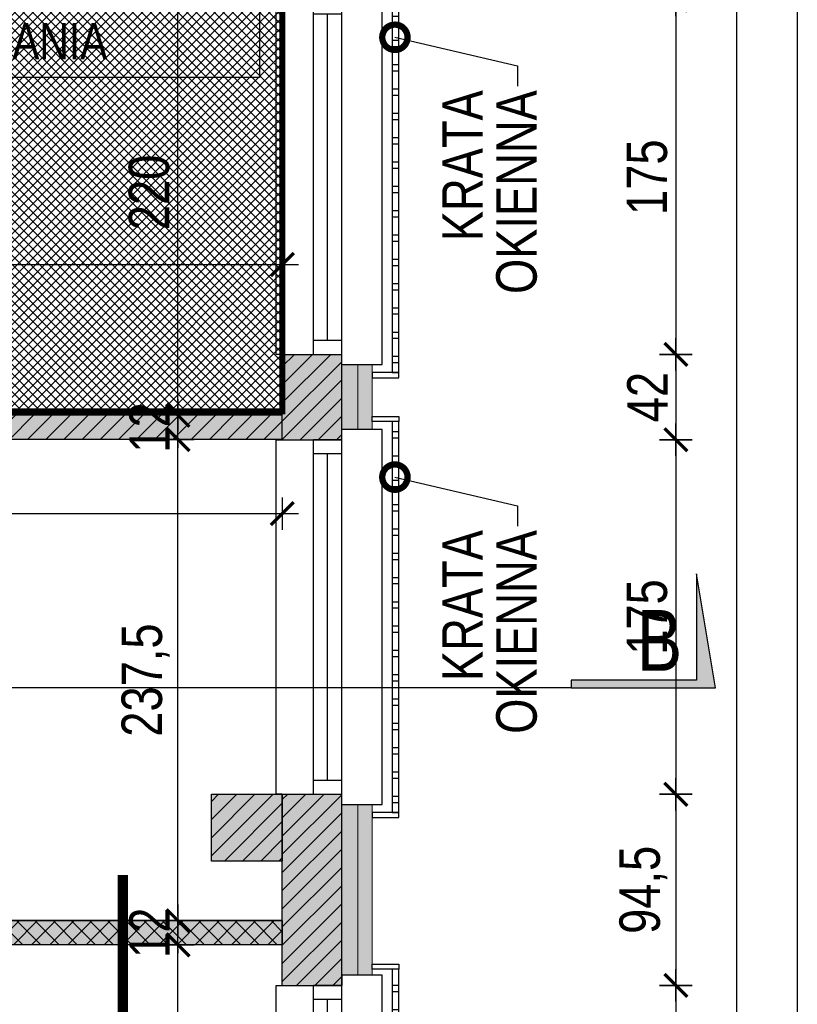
# Model space of a CAD drawing. Header units: millimetres. Extents: x 59331 to 112314, y -16110 to 34390.
# Tile 167 of 198: x 72184 to 72568, y 20102 to 20588. Entities that reach past the tile are written whole.
import ezdxf
from ezdxf import colors
from ezdxf.entities.mleader import LeaderData, LeaderLine
from ezdxf.math import Vec2, Vec3

# ---------------------------------------------------------------- set-up
doc = ezdxf.new("R2010")
doc.units = ezdxf.units.MM
doc.linetypes.add('( Dashed )', pattern=[0.75, 0.5, -0.25])
doc.layers.get('DEFPOINTS').update_dxf_attribs({"lineweight": 9})
for name, color, linetype in [('_HSA_HATCH_WYPEŁNIENIA_PRZEGRÓD', 205, 'Continuous'), ('_HSA_OPIS', 43, 'Continuous'), ('_HSA_STOLARKA_ZEWNĘTRZNA', 132, 'Continuous'), ('_HSA_WIDOKOWE', 1, 'Continuous'), ('_HSA_WIDOKOWE_CIENKIE', 8, 'Continuous'), ('_HSA_WYM_100', 141, 'Continuous'), ('_HSA_ZAKRES_OPRACOWANIA', 213, 'Continuous'), ('_HSA_ŚCIANY_DZIAŁOWE', 6, 'Continuous'), ('_HSA_ŚCIANY_KONSTRUKCYJNE', 3, 'Continuous'), ('_HSA_ŚCIANY_MUROWANE', 4, 'Continuous')]:
    doc.layers.add(name, color=color, linetype=linetype)
doc.layers.add('_HSA_IZOLACJA_TERMICZNA', color=2, linetype='Continuous', lineweight=5)
doc.layers.add('A- stolarka', color=221, linetype='Continuous', lineweight=20)
doc.layers.add('_HSA_UWAGI', color=50, linetype='Continuous', plot=False)
doc.layers.add('_HSA_WYBURZENIA', color=7, linetype='Continuous', true_color=0xdd0303)
doc.layers.add('_HSA_ZAKRES_OPRACOWANIA_HATCH', color=31, linetype='Continuous', transparency=0.5)
doc.styles.add('ARIAL_100', font='Arial.ttf', dxfattribs={"width": 0.8, "height": 20})
doc.linetypes.add('BATTING', pattern='A,0.00254,-2.54,[134,ltypeshp.shx,S=2.54,R=0,X=-2.54,Y=0],-5.08,[134,ltypeshp.shx,S=2.54,R=180,X=2.54,Y=0],-2.54', length=10.16254)
doc.dimstyles.new('WYM_WEWN_100', dxfattribs={"dimtxt": 20, "dimasz": 2, "dimexe": 10, "dimexo": 0, "dimgap": 4, "dimtad": 1, "dimdec": 1, "dimrnd": 0.1, "dimtxsty": 'ARIAL_100', "dimblk": 'Wym-03', "dimcen": 0, "dimdle": 10, "dimse1": 1, "dimse2": 1, "dimclrt": 256, "dimazin": 2, "dimtfac": 1, "dimtdec": 1, "dimtix": 1, "dimtmove": 2, "dimatfit": 0, "dimfxl": 1, "dimtolj": 1, "dimtzin": 0, "dimarcsym": 0})

# ---------------------------------------------------------------- blocks, each defined once
blk = doc.blocks.new('A$Cd0d3e085')
for points in [[(0, 0), (13.11, 0), (13.11, -2.48), (0, -2.48)], [(13.11, -2.48), (9.9, -2.48), (9.9, -193.46), (13.11, -193.46)], [(9.9, -13.46), (13.11, -13.46), (13.11, -10.54), (9.9, -10.54)], [(9.9, -25.46), (13.11, -25.46), (13.11, -22.54), (9.9, -22.54)], [(9.9, -37.46), (13.11, -37.46), (13.11, -34.54), (9.9, -34.54)], [(9.9, -49.46), (13.11, -49.46), (13.11, -46.54), (9.9, -46.54)], [(9.9, -61.46), (13.11, -61.46), (13.11, -58.54), (9.9, -58.54)], [(9.9, -73.46), (13.11, -73.46), (13.11, -70.54), (9.9, -70.54)], [(9.9, -85.46), (13.11, -85.46), (13.11, -82.54), (9.9, -82.54)], [(9.9, -97.46), (13.11, -97.46), (13.11, -94.54), (9.9, -94.54)], [(9.9, -109.46), (13.11, -109.46), (13.11, -106.54), (9.9, -106.54)], [(9.9, -121.46), (13.11, -121.46), (13.11, -118.54), (9.9, -118.54)], [(9.9, -133.46), (13.11, -133.46), (13.11, -130.54), (9.9, -130.54)], [(9.9, -145.46), (13.11, -145.46), (13.11, -142.54), (9.9, -142.54)], [(9.9, -157.46), (13.11, -157.46), (13.11, -154.54), (9.9, -154.54)], [(9.9, -169.46), (13.11, -169.46), (13.11, -166.54), (9.9, -166.54)], [(9.9, -181.46), (13.11, -181.46), (13.11, -178.54), (9.9, -178.54)], [(0, -195.94), (13.11, -195.94), (13.11, -193.46), (0, -193.46)], [(9.9, -193.46), (13.11, -193.46), (13.11, -190.54), (9.9, -190.54)]]:
    blk.add_lwpolyline(points, close=True)
blk = doc.blocks.new('A$Cbb3937aa')
for points in [[(0, 197.94), (13.11, 197.94), (13.11, 195.46), (0, 195.46)], [(13.11, 195.46), (9.9, 195.46), (9.9, 2.48), (13.11, 2.48)], [(9.9, 187.44), (13.11, 187.44), (13.11, 190.37), (9.9, 190.37)], [(9.9, 175.44), (13.11, 175.44), (13.11, 178.37), (9.9, 178.37)], [(9.9, 163.44), (13.11, 163.44), (13.11, 166.37), (9.9, 166.37)], [(9.9, 151.44), (13.11, 151.44), (13.11, 154.37), (9.9, 154.37)], [(9.9, 139.44), (13.11, 139.44), (13.11, 142.37), (9.9, 142.37)], [(9.9, 127.44), (13.11, 127.44), (13.11, 130.37), (9.9, 130.37)], [(9.9, 115.44), (13.11, 115.44), (13.11, 118.37), (9.9, 118.37)], [(9.9, 103.44), (13.11, 103.44), (13.11, 106.37), (9.9, 106.37)], [(9.9, 91.44), (13.11, 91.44), (13.11, 94.37), (9.9, 94.37)], [(9.9, 79.44), (13.11, 79.44), (13.11, 82.37), (9.9, 82.37)], [(9.9, 67.44), (13.11, 67.44), (13.11, 70.37), (9.9, 70.37)], [(9.9, 55.44), (13.11, 55.44), (13.11, 58.37), (9.9, 58.37)], [(9.9, 43.44), (13.11, 43.44), (13.11, 46.37), (9.9, 46.37)], [(9.9, 31.44), (13.11, 31.44), (13.11, 34.37), (9.9, 34.37)], [(9.9, 19.44), (13.11, 19.44), (13.11, 22.37), (9.9, 22.37)], [(9.9, 7.44), (13.11, 7.44), (13.11, 10.37), (9.9, 10.37)], [(0, 0), (13.11, 0), (13.11, 2.48), (0, 2.48)]]:
    blk.add_lwpolyline(points, close=True)
blk = doc.blocks.new('A$C5C2E07A2')
blk.add_hatch(color=256).paths.add_polyline_path([(0, 10), (0, 0), (190, 0), (165, 150), (165, 10)])
blk.add_lwpolyline([(0, 10), (0, 0), (190, 0), (165, 150), (165, 10), (0, 10)])
blk = doc.blocks.new('*U88')
at = {"linetype": 'ByBlock', "ltscale": 10}
for p, q in [((0, 14), (175, 14)), ((0, 0), (0, 14)), ((7, 0), (7, 14)), ((168, 14), (168, 0)), ((175, 14), (175, 0)), ((7, 7), (168, 7)), ((0, 0), (175, 0))]:
    blk.add_line(p, q, dxfattribs=at)
blk = doc.blocks.new('_DotSmall')
at = {"color": 0, "linetype": 'ByBlock', "const_width": 0.5}
blk.add_lwpolyline([(-0.0625, 0, 1), (0.0625, 0, 1)], format="xyb", close=True, dxfattribs=at)
blk = doc.blocks.new('Wym-03')
for p, q in [((0, 4), (0, -4)), ((-4, 0), (4, 0))]:
    blk.add_line(p, q)
blk.add_lwpolyline([(-2.83, -2.83, 0.8, 0.8, 0), (2.83, 2.83, 0.05, 0.05, 0)], format="xyseb")
blk = doc.blocks.new('*D444')
at = {"layer": '_HSA_WYM_100', "color": 0, "lineweight": -2, "transparency": 16777216}
blk.add_line((72508.19, 20595.92), (72508.19, 20424.92), dxfattribs=at)
at = {"layer": 'DEFPOINTS', "color": 0, "transparency": 16777216}
for p in [(72343.19, 20597.92), (72343.19, 20422.92), (72508.19, 20422.92)]:
    blk.add_point(p, dxfattribs=at)
at = {"layer": '_HSA_WYM_100', "color": 0, "lineweight": -2, "transparency": 16777216, "xscale": 2, "yscale": 2, "zscale": 2}
for p, rotation in [((72508.19, 20597.92), 90), ((72508.19, 20422.92), 270)]:
    blk.add_blockref('Wym-03', p, dxfattribs=dict(at, rotation=rotation))
at = {"layer": '_HSA_WYM_100', "transparency": 16777216, "insert": (72493.97, 20510.42), "char_height": 20, "attachment_point": 5, "rotation": 90, "style": 'ARIAL_100'}
blk.add_mtext('\\A1;175', dxfattribs=at)
blk = doc.blocks.new('*D445')
at = {"layer": '_HSA_WYM_100', "color": 0, "lineweight": -2, "transparency": 16777216}
blk.add_line((72508.19, 20420.92), (72508.19, 20382.8), dxfattribs=at)
at = {"layer": 'DEFPOINTS', "color": 0, "transparency": 16777216}
for p in [(72343.19, 20422.92), (72343.19, 20380.8), (72508.19, 20380.8)]:
    blk.add_point(p, dxfattribs=at)
at = {"layer": '_HSA_WYM_100', "color": 0, "lineweight": -2, "transparency": 16777216, "xscale": 2, "yscale": 2, "zscale": 2}
for p, rotation in [((72508.19, 20422.92), 90), ((72508.19, 20380.8), 270)]:
    blk.add_blockref('Wym-03', p, dxfattribs=dict(at, rotation=rotation))
at = {"layer": '_HSA_WYM_100', "transparency": 16777216, "insert": (72494.15, 20401.86), "char_height": 20, "attachment_point": 5, "rotation": 90, "style": 'ARIAL_100'}
blk.add_mtext('\\A1;42', dxfattribs=at)
blk = doc.blocks.new('*D446')
at = {"layer": '_HSA_WYM_100', "color": 0, "lineweight": -2, "transparency": 16777216}
blk.add_line((72508.19, 20378.8), (72508.19, 20207.8), dxfattribs=at)
at = {"layer": 'DEFPOINTS', "color": 0, "transparency": 16777216}
for p in [(72343.19, 20380.8), (72343.19, 20205.8), (72508.19, 20205.8)]:
    blk.add_point(p, dxfattribs=at)
at = {"layer": '_HSA_WYM_100', "color": 0, "lineweight": -2, "transparency": 16777216, "xscale": 2, "yscale": 2, "zscale": 2}
for p, rotation in [((72508.19, 20380.8), 90), ((72508.19, 20205.8), 270)]:
    blk.add_blockref('Wym-03', p, dxfattribs=dict(at, rotation=rotation))
at = {"layer": '_HSA_WYM_100', "transparency": 16777216, "insert": (72493.97, 20293.3), "char_height": 20, "attachment_point": 5, "rotation": 90, "style": 'ARIAL_100'}
blk.add_mtext('\\A1;175', dxfattribs=at)
blk = doc.blocks.new('*D447')
at = {"layer": '_HSA_WYM_100', "color": 0, "lineweight": -2, "transparency": 16777216}
blk.add_line((72508.19, 20203.8), (72508.19, 20113.42), dxfattribs=at)
at = {"layer": 'DEFPOINTS', "color": 0, "transparency": 16777216}
for p in [(72343.19, 20205.8), (72343.19, 20111.42), (72508.19, 20111.42)]:
    blk.add_point(p, dxfattribs=at)
at = {"layer": '_HSA_WYM_100', "color": 0, "lineweight": -2, "transparency": 16777216, "xscale": 2, "yscale": 2, "zscale": 2}
for p, rotation in [((72508.19, 20205.8), 90), ((72508.19, 20111.42), 270)]:
    blk.add_blockref('Wym-03', p, dxfattribs=dict(at, rotation=rotation))
at = {"layer": '_HSA_WYM_100', "transparency": 16777216, "insert": (72492.17, 20158.61), "char_height": 20, "attachment_point": 5, "rotation": 90, "style": 'ARIAL_100'}
blk.add_mtext('\\A1;94,5', dxfattribs=at)
blk = doc.blocks.new('*D448')
at = {"layer": '_HSA_WYM_100', "color": 0, "lineweight": -2, "transparency": 16777216}
blk.add_line((72508.19, 20109.42), (72508.19, 19938.42), dxfattribs=at)
at = {"layer": 'DEFPOINTS', "color": 0, "transparency": 16777216}
for p in [(72343.19, 20111.42), (72343.19, 19936.42), (72508.19, 19936.42)]:
    blk.add_point(p, dxfattribs=at)
at = {"layer": '_HSA_WYM_100', "color": 0, "lineweight": -2, "transparency": 16777216, "xscale": 2, "yscale": 2, "zscale": 2}
for p, rotation in [((72508.19, 20111.42), 90), ((72508.19, 19936.42), 270)]:
    blk.add_blockref('Wym-03', p, dxfattribs=dict(at, rotation=rotation))
at = {"layer": '_HSA_WYM_100', "transparency": 16777216, "insert": (72493.97, 20023.92), "char_height": 20, "attachment_point": 5, "rotation": 90, "style": 'ARIAL_100'}
blk.add_mtext('\\A1;175', dxfattribs=at)
blk = doc.blocks.new('*D452')
at = {"layer": '_HSA_WYM_100', "color": 0, "lineweight": -2, "transparency": 16777216}
blk.add_line((72538.19, 23251.53), (72538.19, 19529.42), dxfattribs=at)
at = {"layer": 'DEFPOINTS', "color": 0, "transparency": 16777216}
for p in [(72358.19, 23253.53), (72358.19, 19527.42), (72538.19, 19527.42)]:
    blk.add_point(p, dxfattribs=at)
at = {"layer": '_HSA_WYM_100', "color": 0, "lineweight": -2, "transparency": 16777216, "xscale": 2, "yscale": 2, "zscale": 2}
for p, rotation in [((72538.19, 23253.53), 90), ((72538.19, 19527.42), 270)]:
    blk.add_blockref('Wym-03', p, dxfattribs=dict(at, rotation=rotation))
at = {"layer": '_HSA_WYM_100', "transparency": 16777216, "insert": (72523.97, 21390.48), "char_height": 20, "attachment_point": 5, "rotation": 90, "style": 'ARIAL_100'}
blk.add_mtext('\\A1;3726', dxfattribs=at)
blk = doc.blocks.new('*D774')
at = {"layer": '_HSA_WYM_100', "color": 0, "lineweight": -2, "transparency": 16777216}
blk.add_line((72262.29, 19913.42), (72262.29, 20129.42), dxfattribs=at)
at = {"layer": 'DEFPOINTS', "color": 0, "transparency": 16777216}
for p in [(72262.29, 20131.42), (72313.81, 20131.42), (72313.81, 19911.42)]:
    blk.add_point(p, dxfattribs=at)
at = {"layer": '_HSA_WYM_100', "color": 0, "lineweight": -2, "transparency": 16777216, "xscale": 2, "yscale": 2, "zscale": 2}
for p, rotation in [((72262.29, 20131.42), 89.9999999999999), ((72262.29, 19911.42), 269.9999999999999)]:
    blk.add_blockref('Wym-03', p, dxfattribs=dict(at, rotation=rotation))
at = {"layer": '_HSA_WYM_100', "transparency": 16777216, "insert": (72248.08, 20021.42), "char_height": 20, "attachment_point": 5, "rotation": 90, "style": 'ARIAL_100'}
blk.add_mtext('\\A1;220', dxfattribs=at)
blk = doc.blocks.new('*D775')
at = {"layer": '_HSA_WYM_100', "color": 0, "lineweight": -2, "transparency": 16777216}
for p, q in [((72262.29, 20145.42), (72262.29, 20147.42)), ((72262.29, 20131.42), (72262.29, 20143.42)), ((72262.29, 20129.42), (72262.29, 20127.42))]:
    blk.add_line(p, q, dxfattribs=at)
at = {"layer": 'DEFPOINTS', "color": 0, "transparency": 16777216}
for p in [(72262.29, 20143.42), (72313.81, 20143.42), (72313.81, 20131.42)]:
    blk.add_point(p, dxfattribs=at)
at = {"layer": '_HSA_WYM_100', "color": 0, "lineweight": -2, "transparency": 16777216, "xscale": 2, "yscale": 2, "zscale": 2}
for p, rotation in [((72262.29, 20143.42), 269.9999999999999), ((72262.29, 20131.42), 89.99999999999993)]:
    blk.add_blockref('Wym-03', p, dxfattribs=dict(at, rotation=rotation))
at = {"layer": '_HSA_WYM_100', "transparency": 16777216, "insert": (72248.25, 20137.42), "char_height": 20, "attachment_point": 5, "rotation": 90, "style": 'ARIAL_100'}
blk.add_mtext('\\A1;12', dxfattribs=at)
blk = doc.blocks.new('*D776')
at = {"layer": '_HSA_WYM_100', "color": 0, "lineweight": -2, "transparency": 16777216}
blk.add_line((72262.29, 20145.42), (72262.29, 20378.88), dxfattribs=at)
at = {"layer": 'DEFPOINTS', "color": 0, "transparency": 16777216}
for p in [(72262.29, 20380.88), (72313.81, 20380.88), (72313.81, 20143.42)]:
    blk.add_point(p, dxfattribs=at)
at = {"layer": '_HSA_WYM_100', "color": 0, "lineweight": -2, "transparency": 16777216, "xscale": 2, "yscale": 2, "zscale": 2}
for p, rotation in [((72262.29, 20380.88), 89.9999999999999), ((72262.29, 20143.42), 269.9999999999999)]:
    blk.add_blockref('Wym-03', p, dxfattribs=dict(at, rotation=rotation))
at = {"layer": '_HSA_WYM_100', "transparency": 16777216, "insert": (72246.27, 20262.15), "char_height": 20, "attachment_point": 5, "rotation": 90, "style": 'ARIAL_100'}
blk.add_mtext('\\A1;237,5', dxfattribs=at)
blk = doc.blocks.new('*D777')
at = {"layer": '_HSA_WYM_100', "color": 0, "lineweight": -2, "transparency": 16777216}
for p, q in [((72262.29, 20394.88), (72262.29, 20396.88)), ((72262.29, 20380.88), (72262.29, 20392.88)), ((72262.29, 20378.88), (72262.29, 20376.88))]:
    blk.add_line(p, q, dxfattribs=at)
at = {"layer": 'DEFPOINTS', "color": 0, "transparency": 16777216}
for p in [(72262.29, 20392.88), (72313.81, 20392.88), (72313.81, 20380.88)]:
    blk.add_point(p, dxfattribs=at)
at = {"layer": '_HSA_WYM_100', "color": 0, "lineweight": -2, "transparency": 16777216, "xscale": 2, "yscale": 2, "zscale": 2}
for p, rotation in [((72262.29, 20392.88), 269.9999999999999), ((72262.29, 20380.88), 89.99999999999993)]:
    blk.add_blockref('Wym-03', p, dxfattribs=dict(at, rotation=rotation))
at = {"layer": '_HSA_WYM_100', "transparency": 16777216, "insert": (72248.25, 20386.88), "char_height": 20, "attachment_point": 5, "rotation": 90, "style": 'ARIAL_100'}
blk.add_mtext('\\A1;12', dxfattribs=at)
blk = doc.blocks.new('*D778')
at = {"layer": '_HSA_WYM_100', "color": 0, "lineweight": -2, "transparency": 16777216}
blk.add_line((72262.29, 20394.88), (72262.29, 20610.88), dxfattribs=at)
at = {"layer": 'DEFPOINTS', "color": 0, "transparency": 16777216}
for p in [(72262.29, 20612.88), (72313.81, 20612.88), (72313.81, 20392.88)]:
    blk.add_point(p, dxfattribs=at)
at = {"layer": '_HSA_WYM_100', "color": 0, "lineweight": -2, "transparency": 16777216, "xscale": 2, "yscale": 2, "zscale": 2}
for p, rotation in [((72262.29, 20612.88), 89.9999999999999), ((72262.29, 20392.88), 269.9999999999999)]:
    blk.add_blockref('Wym-03', p, dxfattribs=dict(at, rotation=rotation))
at = {"layer": '_HSA_WYM_100', "transparency": 16777216, "insert": (72248.08, 20502.88), "char_height": 20, "attachment_point": 5, "rotation": 90, "style": 'ARIAL_100'}
blk.add_mtext('\\A1;220', dxfattribs=at)
blk = doc.blocks.new('*D802')
at = {"layer": '_HSA_WYM_100', "color": 0, "lineweight": -2, "transparency": 16777216}
blk.add_line((71903.81, 20344.37), (72311.81, 20344.37), dxfattribs=at)
at = {"layer": 'DEFPOINTS', "color": 0, "transparency": 16777216}
for p in [(71901.81, 20380.88), (72313.81, 20380.88), (72313.81, 20344.37)]:
    blk.add_point(p, dxfattribs=at)
at = {"layer": '_HSA_WYM_100', "color": 0, "lineweight": -2, "transparency": 16777216, "xscale": 2, "yscale": 2, "zscale": 2}
for p, rotation in [((71901.81, 20344.37), 179.9999999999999), ((72313.81, 20344.37), 359.9999999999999)]:
    blk.add_blockref('Wym-03', p, dxfattribs=dict(at, rotation=rotation))
at = {"layer": '_HSA_WYM_100', "transparency": 16777216, "insert": (72107.81, 20358.41), "char_height": 20, "attachment_point": 5, "style": 'ARIAL_100'}
blk.add_mtext('\\A1;412', dxfattribs=at)
blk = doc.blocks.new('*D804')
at = {"layer": '_HSA_WYM_100', "color": 0, "lineweight": -2, "transparency": 16777216}
blk.add_line((71933.84, 20467.33), (72311.81, 20467.33), dxfattribs=at)
at = {"layer": 'DEFPOINTS', "color": 0, "transparency": 16777216}
for p in [(72313.81, 20467.33), (71931.84, 20455.93), (72313.81, 20422.92)]:
    blk.add_point(p, dxfattribs=at)
at = {"layer": '_HSA_WYM_100', "color": 0, "lineweight": -2, "transparency": 16777216, "xscale": 2, "yscale": 2, "zscale": 2}
for p, rotation in [((71931.84, 20467.33), 179.9999999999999), ((72313.81, 20467.33), 359.9999999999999)]:
    blk.add_blockref('Wym-03', p, dxfattribs=dict(at, rotation=rotation))
at = {"layer": '_HSA_WYM_100', "transparency": 16777216, "insert": (72122.83, 20481.55), "char_height": 20, "attachment_point": 5, "style": 'ARIAL_100'}
blk.add_mtext('\\A1;382', dxfattribs=at)

msp = doc.modelspace()

# ---------------------------------------------------------------- hatches: boundary and pattern name
at = {"layer": '_HSA_HATCH_WYPEŁNIENIA_PRZEGRÓD'}
h = msp.add_hatch(dxfattribs=at)
h.set_pattern_fill('ANSI31', color=256, scale=2, angle=-1e-13, style=0)
h.paths.add_polyline_path([(72271.81, 22610.64), (72271.81, 22579.64), (72313.81, 22579.64), (72313.81, 22610.64)])
h.paths.add_polyline_path([(72313.81, 22310.42), (72343.19, 22310.42), (72343.19, 22384.17), (72313.81, 22384.17)])
h.paths.add_polyline_path([(72343.19, 21990.42), (72313.81, 21990.42), (72313.81, 21905.42), (72343.19, 21905.42)])
h.paths.add_polyline_path([(72343.19, 21730.42), (72313.81, 21730.42), (72313.81, 21619.24), (72343.19, 21619.24)])
h.paths.add_polyline_path([(72343.19, 21444.24), (72313.81, 21444.24), (72313.81, 21335.52), (72343.19, 21335.52)])
h.paths.add_polyline_path([(72263.81, 21406.25), (72263.81, 21370.53), (72313.81, 21370.53), (72313.81, 21406.25)])
h.paths.add_polyline_path([(72343.19, 21085.42), (72343.19, 21160.52), (72313.81, 21160.52), (72313.81, 21085.42)])
h.paths.add_polyline_path([(72313.81, 20749.35), (72343.19, 20749.35), (72343.19, 20910.42), (72313.81, 20910.42)])
h.paths.add_polyline_path([(72313.81, 20792.64), (72278.81, 20792.64), (72278.81, 20760.64), (72313.81, 20760.64)])
h.paths.add_polyline_path([(72343.19, 20639.35), (72313.81, 20639.35), (72313.81, 20597.92), (72343.19, 20597.92)])
h.paths.add_polyline_path([(72313.81, 20422.92), (72313.81, 20380.8), (72343.19, 20380.8), (72343.19, 20422.92)])
h.paths.add_polyline_path([(72313.81, 20172.8), (72313.81, 20205.8), (72278.81, 20205.8), (72278.81, 20172.8)])
h.paths.add_polyline_path([(64845.6, 25016.02), (69067.47, 25016.02), (69067.47, 25839.79), (64845.6, 25839.79)], flags=9)
at = {"layer": '_HSA_HATCH_WYPEŁNIENIA_PRZEGRÓD', "true_color": 0x969696}
h = msp.add_hatch(color=252, dxfattribs=at)
h.paths.add_polyline_path([(72278.81, 20205.8), (72278.81, 20172.8), (72313.81, 20172.8), (72313.81, 20205.8)])
h.paths.add_polyline_path([(72313.81, 20422.92), (72313.81, 20380.8), (72343.19, 20380.8), (72343.19, 20385.8), (72358.19, 20385.8), (72358.19, 20417.92), (72343.19, 20417.92), (72343.19, 20422.92)])
h.paths.add_polyline_path([(72313.81, 20639.35), (72313.81, 20597.92), (72343.19, 20597.92), (72343.19, 20602.92), (72358.19, 20602.92), (72358.19, 20633.42), (72343.19, 20633.42), (72343.19, 20639.35)])
h.paths.add_polyline_path([(72313.81, 20910.42), (72313.81, 20792.64), (72278.81, 20792.64), (72278.81, 20760.64), (72313.81, 20760.64), (72313.81, 20749.35), (72343.19, 20749.35), (72343.19, 20755.42), (72358.19, 20755.42), (72358.19, 20905.42), (72343.19, 20905.42), (72343.19, 20910.42)])
h.paths.add_polyline_path([(72313.81, 21160.52), (72313.81, 21085.42), (72343.19, 21085.42), (72343.19, 21090.42), (72358.19, 21090.42), (72358.19, 21155.52), (72343.19, 21155.52), (72343.19, 21160.52)])
h.paths.add_polyline_path([(72313.81, 21444.24), (72313.81, 21406.25), (72263.81, 21406.25), (72263.81, 21370.53), (72313.81, 21370.53), (72313.81, 21335.52), (72343.19, 21335.52), (72343.19, 21340.52), (72358.19, 21340.52), (72358.19, 21439.24), (72343.19, 21439.24), (72343.19, 21444.24)])
h.paths.add_polyline_path([(72313.81, 21730.42), (72313.81, 21619.24), (72343.19, 21619.24), (72343.19, 21624.24), (72358.19, 21624.24), (72358.19, 21725.42), (72343.19, 21725.42), (72343.19, 21730.42)])
h.paths.add_polyline_path([(72313.81, 21990.42), (72313.81, 21905.42), (72343.19, 21905.42), (72343.19, 21910.42), (72358.19, 21910.42), (72358.19, 21985.42), (72343.19, 21985.42), (72343.19, 21990.42)])
h.paths.add_polyline_path([(72313.81, 22384.17), (72343.19, 22384.17), (72343.19, 22379.17), (72358.19, 22379.17), (72358.19, 22317.15), (72343.19, 22317.15), (72343.19, 22310.42), (72313.81, 22310.42)])
at = {"layer": '_HSA_HATCH_WYPEŁNIENIA_PRZEGRÓD'}
h = msp.add_hatch(dxfattribs=at)
h.set_pattern_fill('ANSI31', color=256, scale=2, angle=-1e-13, style=0)
h.paths.add_polyline_path([(71908.74, 21379.88), (71908.74, 21394.88), (71706.81, 21394.88), (71706.81, 21468.86), (71691.81, 21468.86), (71691.81, 21249.88), (71706.81, 21249.88), (71706.81, 21379.88), (71886.81, 21379.88), (71886.81, 21337.42), (71908.74, 21337.42), (71928.74, 21337.42), (71928.74, 21323.42), (71908.74, 21323.42), (71886.81, 21323.42), (71886.81, 21297.11), (71934.49, 21297.11), (71934.49, 21379.88), (72263.81, 21379.88), (72263.81, 21394.88), (71928.74, 21394.88), (71928.74, 21379.88), (71928.74, 21365.88), (71908.74, 21365.88)])
h.paths.add_polyline_path([(71908.74, 21358.65), (71928.74, 21358.65), (71928.74, 21344.65), (71908.74, 21344.65)], flags=16)
h.paths.add_polyline_path([(71908.74, 21316.2), (71928.74, 21316.2), (71928.74, 21302.2), (71908.74, 21302.2)], flags=16)
h.paths.add_polyline_path([(72313.81, 21127.88), (71901.81, 21127.88), (71901.81, 21207.11), (71886.81, 21207.11), (71886.81, 21074.05), (71901.81, 21074.05), (71901.81, 21112.88), (72313.81, 21112.88)])
h.paths.add_polyline_path([(71908.74, 20904.5), (71928.74, 20904.5), (71928.74, 20890.5), (71928.74, 20873.38), (72313.81, 20873.38), (72313.81, 20888.38), (71931.84, 20888.38), (71931.84, 20948.43), (71901.81, 20948.43), (71901.81, 20984.05), (71886.81, 20984.05), (71886.81, 20829.05), (71901.81, 20829.05), (71901.81, 20873.38), (71908.74, 20873.38), (71908.74, 20890.5)])
h.paths.add_polyline_path([(71908.74, 20911.72), (71908.74, 20925.72), (71928.74, 20925.72), (71928.74, 20911.72)], flags=16)
h.paths.add_polyline_path([(71901.81, 20657.53), (71901.81, 20739.05), (71886.81, 20739.05), (71886.81, 20589.05), (71901.81, 20589.05), (71901.81, 20612.88), (72313.81, 20612.88), (72313.81, 20627.88), (71901.81, 20627.88)])
h.paths.add_polyline_path([(71908.74, 20412), (71928.74, 20412), (71928.74, 20398), (71928.74, 20380.88), (72313.81, 20380.88), (72313.81, 20392.88), (71931.84, 20392.88), (71931.84, 20455.93), (71901.81, 20455.93), (71901.81, 20499.05), (71886.81, 20499.05), (71886.81, 20362.05), (71901.81, 20362.05), (71901.81, 20380.88), (71908.74, 20380.88), (71908.74, 20398)])
h.paths.add_polyline_path([(71908.74, 20419.22), (71908.74, 20433.22), (71928.74, 20433.22), (71928.74, 20419.22)], flags=16)
h.paths.add_polyline_path([(72313.81, 20143.42), (71901.81, 20143.42), (71901.81, 20193.53), (71901.81, 20272.05), (71886.81, 20272.05), (71886.81, 20131.42), (72313.81, 20131.42)])
h.paths.add_polyline_path([(71901.81, 20041.42), (71886.81, 20041.42), (71886.81, 20039.88), (71833.78, 20039.88), (71833.78, 20024.88), (71886.81, 20024.88), (71886.81, 19969.6), (71896.48, 19969.6), (71916.48, 19969.6), (71916.48, 19955.6), (71896.48, 19955.6), (71886.81, 19955.6), (71886.81, 19928.37), (71896.48, 19928.37), (71916.48, 19928.37), (71916.48, 19914.37), (71896.48, 19914.37), (71886.81, 19914.37), (71886.81, 19911.42), (71713.81, 19911.42), (71713.81, 19896.42), (71789.81, 19896.42), (71789.81, 19851.42), (71801.81, 19851.42), (71801.81, 19896.42), (71907.81, 19896.42), (71907.81, 19851.42), (71919.81, 19851.42), (71919.81, 19896.42), (72008.81, 19896.42), (72008.81, 19781.42), (71894.66, 19781.42), (71894.66, 19766.42), (72008.81, 19766.42), (72008.81, 19759.24), (72023.81, 19759.24), (72023.81, 19829.83), (72059.54, 19829.83), (72059.54, 19896.42), (72313.81, 19896.42), (72313.81, 19911.42), (71926.81, 19911.42), (71926.81, 19935.95), (71916.48, 19935.95), (71896.48, 19935.95), (71896.48, 19949.95), (71916.48, 19949.95), (71926.81, 19949.95), (71926.81, 19975.26), (71901.81, 19975.26)])
h.paths.add_polyline_path([(72030.4, 19892.85), (72050.4, 19892.85), (72050.4, 19878.85), (72030.4, 19878.85)], flags=16)
h.paths.add_polyline_path([(72030.4, 19873.19), (72050.4, 19873.19), (72050.4, 19859.19), (72030.4, 19859.19)], flags=16)
h.paths.add_polyline_path([(72030.4, 19851.62), (72050.4, 19851.62), (72050.4, 19837.62), (72030.4, 19837.62)], flags=16)
h.paths.add_polyline_path([(71763.78, 20039.88), (71706.81, 20039.88), (71706.81, 20024.88), (71763.78, 20024.88)])
h.paths.add_polyline_path([(71804.66, 19781.42), (71713.81, 19781.42), (71713.81, 19766.42), (71804.66, 19766.42)], flags=17)
h.paths.add_polyline_path([(72023.81, 19658.24), (72008.81, 19658.24), (72008.81, 19580.42), (72023.81, 19580.42)])
at = {"layer": '_HSA_HATCH_WYPEŁNIENIA_PRZEGRÓD', "true_color": 0x969696}
h = msp.add_hatch(color=252, dxfattribs=at)
h.paths.add_polyline_path([(71908.74, 21379.88), (71908.74, 21394.88), (71706.81, 21394.88), (71706.81, 21468.86), (71691.81, 21468.86), (71691.81, 21249.88), (71706.81, 21249.88), (71706.81, 21379.88), (71886.81, 21379.88), (71886.81, 21337.42), (71908.74, 21337.42), (71928.74, 21337.42), (71928.74, 21323.42), (71908.74, 21323.42), (71886.81, 21323.42), (71886.81, 21297.11), (71934.49, 21297.11), (71934.49, 21379.88), (72263.81, 21379.88), (72263.81, 21394.88), (71928.74, 21394.88), (71928.74, 21379.88), (71928.74, 21365.88), (71908.74, 21365.88)])
h.paths.add_polyline_path([(71908.74, 21358.65), (71928.74, 21358.65), (71928.74, 21344.65), (71908.74, 21344.65)], flags=16)
h.paths.add_polyline_path([(71908.74, 21316.2), (71928.74, 21316.2), (71928.74, 21302.2), (71908.74, 21302.2)], flags=16)
h.paths.add_polyline_path([(72313.81, 21127.88), (71901.81, 21127.88), (71901.81, 21207.11), (71886.81, 21207.11), (71886.81, 21074.05), (71901.81, 21074.05), (71901.81, 21112.88), (72313.81, 21112.88)])
h.paths.add_polyline_path([(71908.74, 20904.5), (71928.74, 20904.5), (71928.74, 20890.5), (71928.74, 20873.38), (72313.81, 20873.38), (72313.81, 20888.38), (71931.84, 20888.38), (71931.84, 20948.43), (71901.81, 20948.43), (71901.81, 20984.05), (71886.81, 20984.05), (71886.81, 20829.05), (71901.81, 20829.05), (71901.81, 20873.38), (71908.74, 20873.38), (71908.74, 20890.5)])
h.paths.add_polyline_path([(71908.74, 20911.72), (71908.74, 20925.72), (71928.74, 20925.72), (71928.74, 20911.72)], flags=16)
h.paths.add_polyline_path([(71901.81, 20657.53), (71901.81, 20739.05), (71886.81, 20739.05), (71886.81, 20589.05), (71901.81, 20589.05), (71901.81, 20612.88), (72313.81, 20612.88), (72313.81, 20627.88), (71901.81, 20627.88)])
h.paths.add_polyline_path([(71908.74, 20412), (71928.74, 20412), (71928.74, 20398), (71928.74, 20380.88), (72313.81, 20380.88), (72313.81, 20392.88), (71931.84, 20392.88), (71931.84, 20455.93), (71901.81, 20455.93), (71901.81, 20499.05), (71886.81, 20499.05), (71886.81, 20362.05), (71901.81, 20362.05), (71901.81, 20380.88), (71908.74, 20380.88), (71908.74, 20398)])
h.paths.add_polyline_path([(71908.74, 20419.22), (71908.74, 20433.22), (71928.74, 20433.22), (71928.74, 20419.22)], flags=16)
h.paths.add_polyline_path([(72313.81, 20143.42), (71901.81, 20143.42), (71901.81, 20193.53), (71901.81, 20272.05), (71886.81, 20272.05), (71886.81, 20131.42), (72313.81, 20131.42)])
h.paths.add_polyline_path([(71901.81, 20041.42), (71886.81, 20041.42), (71886.81, 20039.88), (71833.78, 20039.88), (71833.78, 20024.88), (71886.81, 20024.88), (71886.81, 19969.6), (71896.48, 19969.6), (71916.48, 19969.6), (71916.48, 19955.6), (71896.48, 19955.6), (71886.81, 19955.6), (71886.81, 19928.37), (71896.48, 19928.37), (71916.48, 19928.37), (71916.48, 19914.37), (71896.48, 19914.37), (71886.81, 19914.37), (71886.81, 19911.42), (71713.81, 19911.42), (71713.81, 19896.42), (71789.81, 19896.42), (71789.81, 19851.42), (71801.81, 19851.42), (71801.81, 19896.42), (71907.81, 19896.42), (71907.81, 19851.42), (71919.81, 19851.42), (71919.81, 19896.42), (72008.81, 19896.42), (72008.81, 19781.42), (71894.66, 19781.42), (71894.66, 19766.42), (72008.81, 19766.42), (72008.81, 19759.24), (72023.81, 19759.24), (72023.81, 19829.83), (72059.54, 19829.83), (72059.54, 19896.42), (72313.81, 19896.42), (72313.81, 19911.42), (71926.81, 19911.42), (71926.81, 19935.95), (71916.48, 19935.95), (71896.48, 19935.95), (71896.48, 19949.95), (71916.48, 19949.95), (71926.81, 19949.95), (71926.81, 19975.26), (71901.81, 19975.26)])
h.paths.add_polyline_path([(72030.4, 19892.85), (72050.4, 19892.85), (72050.4, 19878.85), (72030.4, 19878.85)], flags=16)
h.paths.add_polyline_path([(72030.4, 19873.19), (72050.4, 19873.19), (72050.4, 19859.19), (72030.4, 19859.19)], flags=16)
h.paths.add_polyline_path([(72030.4, 19851.62), (72050.4, 19851.62), (72050.4, 19837.62), (72030.4, 19837.62)], flags=16)
h.paths.add_polyline_path([(71763.78, 20039.88), (71706.81, 20039.88), (71706.81, 20024.88), (71763.78, 20024.88)])
h.paths.add_polyline_path([(71804.66, 19781.42), (71713.81, 19781.42), (71713.81, 19766.42), (71804.66, 19766.42)], flags=17)
h.paths.add_polyline_path([(72023.81, 19658.24), (72008.81, 19658.24), (72008.81, 19580.42), (72023.81, 19580.42)])
at = {"layer": '_HSA_HATCH_WYPEŁNIENIA_PRZEGRÓD'}
h = msp.add_hatch(dxfattribs=at)
h.set_pattern_fill('ANSI31', color=256, scale=2, style=0)
h.set_pattern_definition([(45, (-86.1344, -21.5204), (-4.49012806, 4.49012806), [])])
h.paths.add_polyline_path([(72313.81, 20111.42), (72343.19, 20111.42), (72343.19, 20205.8), (72313.81, 20205.8)])
at = {"layer": '_HSA_HATCH_WYPEŁNIENIA_PRZEGRÓD', "true_color": 0x969696}
msp.add_hatch(color=252, dxfattribs=at).paths.add_polyline_path([(72313.81, 20111.42), (72343.19, 20111.42), (72343.19, 20116.42), (72358.19, 20116.42), (72358.19, 20200.8), (72343.19, 20200.8), (72343.19, 20205.8), (72313.81, 20205.8)])
at = {"layer": '_HSA_WYBURZENIA'}
h = msp.add_hatch(dxfattribs=at)
h.set_pattern_fill('ANSI37', color=256, scale=2, angle=-180)
h.paths.add_polyline_path([(71901.81, 20143.42), (72313.81, 20143.42), (72313.81, 20131.42), (71901.81, 20131.42)])
at = {"layer": '_HSA_ZAKRES_OPRACOWANIA_HATCH', "linetype": '( Dashed )', "ltscale": 25, "true_color": 0xd4c5c8}
h = msp.add_hatch(dxfattribs=at)
h.set_pattern_fill('ANSI37', color=9)
h.set_pattern_definition([(45, (-16000, 0), (-2.24506403, 2.24506403), []), (135, (-16000, 0), (-2.24506403, -2.24506403), [])])
h.paths.add_polyline_path([(70792.33, 21044.14), (71735.43, 21044.14), (71735.43, 21379.88), (71735.43, 21394.88), (71691.81, 21394.88), (71691.81, 21681.88), (72313.81, 21681.88), (72313.81, 20394.88), (71901.81, 20394.88), (71706.81, 20394.88), (71706.81, 20543.14), (71419.33, 20543.14), (71419.33, 20789.14), (70792.33, 20789.14)])

# ---------------------------------------------------------------- linework, layer by layer
at = {"layer": '_HSA_IZOLACJA_TERMICZNA', "color": 8, "linetype": 'BATTING', "ltscale": 0.6}
for p, q in [((72351.19, 20417.92), (72351.19, 20385.8)), ((72351.19, 20200.8), (72351.19, 20116.42))]:
    msp.add_line(p, q, dxfattribs=at)
at = {"layer": '_HSA_IZOLACJA_TERMICZNA'}
for p, q in [((72358.19, 20417.92), (72358.19, 20385.8)), ((72358.19, 20200.8), (72358.19, 20116.42))]:
    msp.add_line(p, q, dxfattribs=at)
at = {"layer": '_HSA_UWAGI'}
msp.add_line((72456.52, 20258.32), (70593.42, 20258.32), dxfattribs=at)
for points in [[(60221.33, 23463.53), (72568.19, 23463.53), (72568.19, 19317.42), (60221.33, 19317.42)], [(60251.33, 23433.53), (72538.19, 23433.53), (72538.19, 19347.42), (60251.33, 19347.42)], [(60281.33, 23403.53), (72508.19, 23403.53), (72508.19, 19377.42), (60281.33, 19377.42)]]:
    msp.add_lwpolyline(points, close=True, dxfattribs=at)
at = {"layer": '_HSA_UWAGI', "const_width": 5}
msp.add_lwpolyline([(72235.07, 20165.89), (72235.07, 19911.42)], dxfattribs=at)
at = {"layer": '_HSA_WIDOKOWE'}
for points in [[(72343.19, 20417.92), (72363.19, 20417.92), (72363.19, 20602.92), (72343.19, 20602.92)], [(72313.81, 20422.92), (72310.81, 20422.92), (72310.81, 20597.92), (72313.81, 20597.92)], [(72343.19, 20200.8), (72363.19, 20200.8), (72363.19, 20385.8), (72343.19, 20385.8)], [(72313.81, 20205.8), (72310.81, 20205.8), (72310.81, 20380.8), (72313.81, 20380.8)], [(72343.19, 19936.42), (72343.19, 19931.42), (72363.19, 19931.42), (72363.19, 20116.42), (72343.19, 20116.42), (72343.19, 20111.42)], [(72313.81, 19936.42), (72310.81, 19936.42), (72310.81, 20111.42), (72313.81, 20111.42)]]:
    msp.add_lwpolyline(points, dxfattribs=at)
at = {"layer": '_HSA_WYBURZENIA'}
msp.add_lwpolyline([(71901.81, 20143.42), (72313.81, 20143.42), (72313.81, 20131.42), (71901.81, 20131.42)], close=True, dxfattribs=at)
at = {"layer": '_HSA_ZAKRES_OPRACOWANIA_HATCH', "color": 9, "linetype": '( Dashed )', "ltscale": 25, "true_color": 0xd4c5c8, "const_width": 3}
msp.add_lwpolyline([(70792.33, 21044.14), (71735.43, 21044.14), (71735.43, 21379.88), (71735.43, 21394.88), (71691.81, 21394.88), (71691.81, 21681.88), (72313.81, 21681.88), (72313.81, 20394.88), (71901.81, 20394.88), (71706.81, 20394.88), (71706.81, 20543.14), (71419.33, 20543.14), (71419.33, 20789.14), (70792.33, 20789.14)], close=True, dxfattribs=at)
at = {"layer": '_HSA_ŚCIANY_DZIAŁOWE'}
for p, q in [((72313.81, 20392.88), (71931.84, 20392.88)), ((72313.81, 20380.88), (71928.74, 20380.88)), ((72313.81, 20143.42), (71901.81, 20143.42)), ((72313.81, 20131.42), (71886.81, 20131.42))]:
    msp.add_line(p, q, dxfattribs=at)
at = {"layer": '_HSA_ŚCIANY_KONSTRUKCYJNE'}
msp.add_lwpolyline([(72278.81, 20205.8), (72313.81, 20205.8), (72313.81, 20172.8), (72278.81, 20172.8)], close=True, dxfattribs=at)
at = {"layer": '_HSA_ŚCIANY_MUROWANE'}
for p, q in [((72313.81, 20422.92), (72343.19, 20422.92)), ((72313.81, 20380.8), (72313.81, 20422.92)), ((72343.19, 20380.8), (72343.19, 20422.92)), ((72313.81, 20380.8), (72343.19, 20380.8)), ((72313.81, 20205.8), (72343.19, 20205.8)), ((72313.81, 20111.42), (72313.81, 20205.8)), ((72343.19, 20111.42), (72343.19, 20205.8)), ((72313.81, 20111.42), (72343.19, 20111.42))]:
    msp.add_line(p, q, dxfattribs=at)
at = {"layer": 'A- stolarka', "color": 0}
msp.add_lwpolyline([(72343.19, 20380.8), (72328.19, 20380.8)], dxfattribs=at)

# ---------------------------------------------------------------- block references
at = {"layer": '_HSA_STOLARKA_ZEWNĘTRZNA', "xscale": -1, "rotation": 270}
for p in [(72329.19, 20422.92), (72329.19, 20205.8), (72329.19, 19936.42)]:
    msp.add_blockref('*U88', p, dxfattribs=at)
at = {"layer": '_HSA_UWAGI', "xscale": 0.3750000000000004, "yscale": 0.3750000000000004, "zscale": 0.3750000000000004}
msp.add_blockref('A$C5C2E07A2', (72456.52, 20258.32), dxfattribs=at)
at = {"layer": '_HSA_WIDOKOWE_CIENKIE', "ltscale": 10}
for name, p in [('A$Cbb3937aa', (72358.19, 20411.45)), ('A$Cbb3937aa', (72358.19, 20194.33)), ('A$Cd0d3e085', (72358.19, 20121.9))]:
    msp.add_blockref(name, p, dxfattribs=at)

# ---------------------------------------------------------------- texts
at = {"layer": '_HSA_UWAGI', "insert": (72511.33, 20296.75), "char_height": 30, "attachment_point": 3, "style": 'ARIAL_100'}
msp.add_mtext_dynamic_manual_height_columns('B', width=123.646, gutter_width=100, heights=[0], dxfattribs=at)
at = {"layer": '_HSA_ZAKRES_OPRACOWANIA', "ltscale": 50, "insert": (72008.03, 20676.58), "char_height": 18, "width": 285.6002, "attachment_point": 1, "style": 'ARIAL_100', "bg_fill": 16, "box_fill_scale": 1.5, "bg_fill_color": 256, "bg_fill_transparency": 0}
msp.add_mtext('\\pxqc;PRZEBUDOWA I ARNAŻACJA CZ. BIUROWO-SOCJALNEEJ\\PWG ODRĘBNEGO OPRACOWANIA', dxfattribs=at)

# ---------------------------------------------------------------- dimensions: what is measured, and where the dimension line sits
at = {"layer": '_HSA_WYM_100'}
for p1, p2, distance, picture, middle in [((72358.19, 23253.53), (72358.19, 19527.42), 180, '*D452', (72523.97, 21390.48)), ((71901.81, 20380.88), (72313.81, 20380.88), -36.51, '*D802', (72107.81, 20358.41))]:
    dim = msp.add_aligned_dim(p1=p1, p2=p2, distance=distance, dimstyle='WYM_WEWN_100', override={"dimrnd": 0.5}, dxfattribs=at)
    dim.commit()
    dim.dimension.update_dxf_attribs({"geometry": picture, "text_midpoint": middle})
for base, p1, p2, angle, picture, middle in [((72262.29, 20612.88), (72313.81, 20392.88), (72313.81, 20612.88), 270, '*D778', (72248.08, 20502.88)), ((72508.19, 20422.92), (72343.19, 20597.92), (72343.19, 20422.92), 270, '*D444', (72493.97, 20510.42)), ((72313.81, 20467.33), (71931.84, 20455.93), (72313.81, 20422.92), 180, '*D804', (72122.83, 20481.55)), ((72508.19, 20380.8), (72343.19, 20422.92), (72343.19, 20380.8), 270, '*D445', (72494.15, 20401.86)), ((72262.29, 20392.88), (72313.81, 20380.88), (72313.81, 20392.88), 270, '*D777', (72248.25, 20386.88)), ((72262.29, 20380.88), (72313.81, 20143.42), (72313.81, 20380.88), 270, '*D776', (72246.27, 20262.15)), ((72508.19, 20205.8), (72343.19, 20380.8), (72343.19, 20205.8), 270, '*D446', (72493.97, 20293.3)), ((72508.19, 20111.42), (72343.19, 20205.8), (72343.19, 20111.42), 270, '*D447', (72492.17, 20158.61)), ((72262.29, 20143.42), (72313.81, 20131.42), (72313.81, 20143.42), 270, '*D775', (72248.25, 20137.42)), ((72262.29, 20131.42), (72313.81, 19911.42), (72313.81, 20131.42), 270, '*D774', (72248.08, 20021.42)), ((72508.19, 19936.42), (72343.19, 20111.42), (72343.19, 19936.42), 270, '*D448', (72493.97, 20023.92))]:
    dim = msp.add_linear_dim(base=base, p1=p1, p2=p2, angle=angle, dimstyle='WYM_WEWN_100', override={"dimrnd": 0.5}, dxfattribs=at)
    dim.commit()
    dim.dimension.update_dxf_attribs({"geometry": picture, "text_midpoint": middle})

# ---------------------------------------------------------------- leaders
at = {"layer": '_HSA_OPIS'}
ml = msp.add_multileader_mtext('Standard', dxfattribs=at)
ml.set_content('KRATA\\POKIENNA', color=256, style='ARIAL_100')
ml.set_leader_properties()
ml.set_arrow_properties(name='DOTSMALL')
ml.build(insert=Vec2(0, 0))
ml.multileader.update_dxf_attribs({"text_right_attachment_type": 3, "dogleg_length": 10, "arrow_head_size": 25})
ctx = ml.context
ctx.base_point, ctx.char_height, ctx.arrow_head_size, ctx.plane_origin, ctx.plane_x_axis, ctx.plane_y_axis = Vec3(72402.96, 20604.29), 20, 25, Vec3(71577.05, 19971.43), Vec3(0, 1), Vec3(-1, 0)
ctx.right_attachment, ctx.text_align_type = 3, 2
notes = []
notes.append((ctx, [(0, (1, 1, 0), (72429.98, 20717.85), (0, -1), 10, [(0, [(72369.43, 20731.98)], 0, [])])]))
ctx.mtext.insert, ctx.mtext.text_direction, ctx.mtext.rotation, ctx.mtext.width, ctx.mtext.defined_height, ctx.mtext.alignment, ctx.mtext.line_spacing_factor = Vec3(72392.79, 20705.85), Vec3(0, 1), -4.712389, 329.0821, 173.28, 3, 0.8
ml = msp.add_multileader_mtext('Standard', dxfattribs=at)
ml.set_content('KRATA\\POKIENNA', color=256, style='ARIAL_100')
ml.set_leader_properties()
ml.set_arrow_properties(name='DOTSMALL')
ml.build(insert=Vec2(0, 0))
ml.multileader.update_dxf_attribs({"text_right_attachment_type": 3, "dogleg_length": 10, "arrow_head_size": 25})
ctx = ml.context
ctx.base_point, ctx.char_height, ctx.arrow_head_size, ctx.plane_origin, ctx.plane_x_axis, ctx.plane_y_axis = Vec3(72402.96, 20451.79), 20, 25, Vec3(71577.05, 19818.93), Vec3(0, 1), Vec3(-1, 0)
ctx.right_attachment, ctx.text_align_type = 3, 2
notes.append((ctx, [(0, (1, 1, 0), (72429.98, 20565.35), (0, -1), 10, [(0, [(72369.43, 20579.48)], 0, [])])]))
ctx.mtext.insert, ctx.mtext.text_direction, ctx.mtext.rotation, ctx.mtext.width, ctx.mtext.defined_height, ctx.mtext.alignment, ctx.mtext.line_spacing_factor = Vec3(72392.79, 20553.35), Vec3(0, 1), -4.712389, 329.0821, 173.28, 3, 0.8
ml = msp.add_multileader_mtext('Standard', dxfattribs=at)
ml.set_content('KRATA\\POKIENNA', color=256, style='ARIAL_100')
ml.set_leader_properties()
ml.set_arrow_properties(name='DOTSMALL')
ml.build(insert=Vec2(0, 0))
ml.multileader.update_dxf_attribs({"text_right_attachment_type": 3, "dogleg_length": 10, "arrow_head_size": 25})
ctx = ml.context
ctx.base_point, ctx.char_height, ctx.arrow_head_size, ctx.plane_origin, ctx.plane_x_axis, ctx.plane_y_axis = Vec3(72402.96, 20234.67), 20, 25, Vec3(71577.05, 19601.8), Vec3(0, 1), Vec3(-1, 0)
ctx.right_attachment, ctx.text_align_type = 3, 2
notes.append((ctx, [(0, (1, 1, 0), (72429.98, 20348.22), (0, -1), 10, [(0, [(72369.43, 20362.36)], 0, [])])]))
ctx.mtext.insert, ctx.mtext.text_direction, ctx.mtext.rotation, ctx.mtext.width, ctx.mtext.defined_height, ctx.mtext.alignment, ctx.mtext.line_spacing_factor = Vec3(72392.79, 20336.22), Vec3(0, 1), -4.712389, 329.0821, 173.28, 3, 0.8
for ctx, leaders in notes:
    for number, flags, end, landing, length, lines in leaders:
        leader = LeaderData()
        leader.index, (leader.has_last_leader_line, leader.has_dogleg_vector, leader.attachment_direction) = number, flags
        leader.last_leader_point, leader.dogleg_vector, leader.dogleg_length = Vec3(end), Vec3(landing), length
        for number, points, colour, breaks in lines:
            line = LeaderLine()
            line.index, line.vertices, line.color, line.breaks = number, Vec3.list(points), colors.encode_raw_color(colour), breaks
            leader.lines.append(line)
        ctx.leaders.append(leader)

doc.saveas('drawing.dxf')
